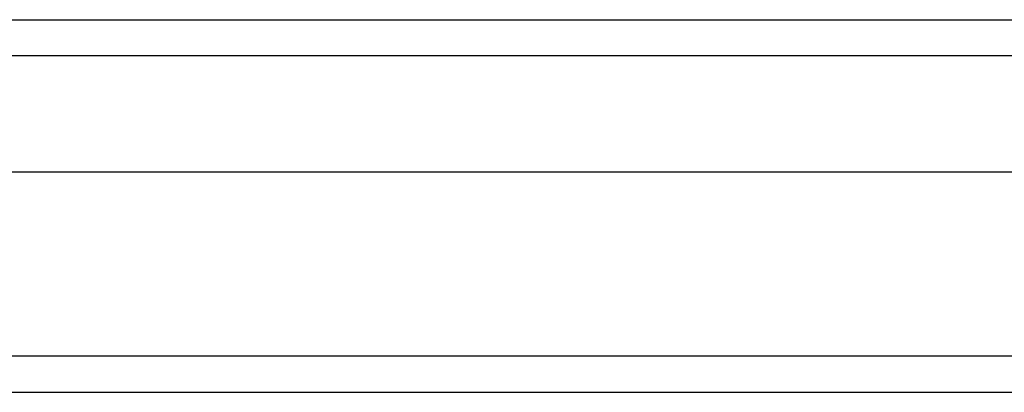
# Model space of a CAD drawing. Header units: inches. Extents: x 3 to 173, y 3 to 113.
# Tile 7 of 57: x 77.018 to 79.291, y 47.338 to 48.199. Entities that reach past the tile are written whole.
import ezdxf

# ---------------------------------------------------------------- set-up
doc = ezdxf.new("R2010")
doc.units = ezdxf.units.IN
doc.header["$LTSCALE"] = 10.4
doc.header["$MEASUREMENT"] = 0
doc.layers.add('Visible Edges(ANSI)', color=7, linetype='Continuous', lineweight=25)
doc.layers.add('Visible Tangent Edges(ANSI)', color=7, linetype='Continuous', lineweight=25)

msp = doc.modelspace()

# ---------------------------------------------------------------- linework, layer by layer
at = {"layer": 'Visible Edges(ANSI)'}
for p, q in [((75.63562, 48.19867), (97.71071, 48.19867)), ((97.71071, 47.84643), (75.63562, 47.84643)), ((74.82726, 47.33762), (98.51907, 47.33762))]:
    msp.add_line(p, q, dxfattribs=at)
at = {"layer": 'Visible Tangent Edges(ANSI)'}
for p, q in [((97.82504, 48.11517), (75.52129, 48.11517)), ((98.51907, 47.42113), (74.82726, 47.42113))]:
    msp.add_line(p, q, dxfattribs=at)

doc.saveas('drawing.dxf')
